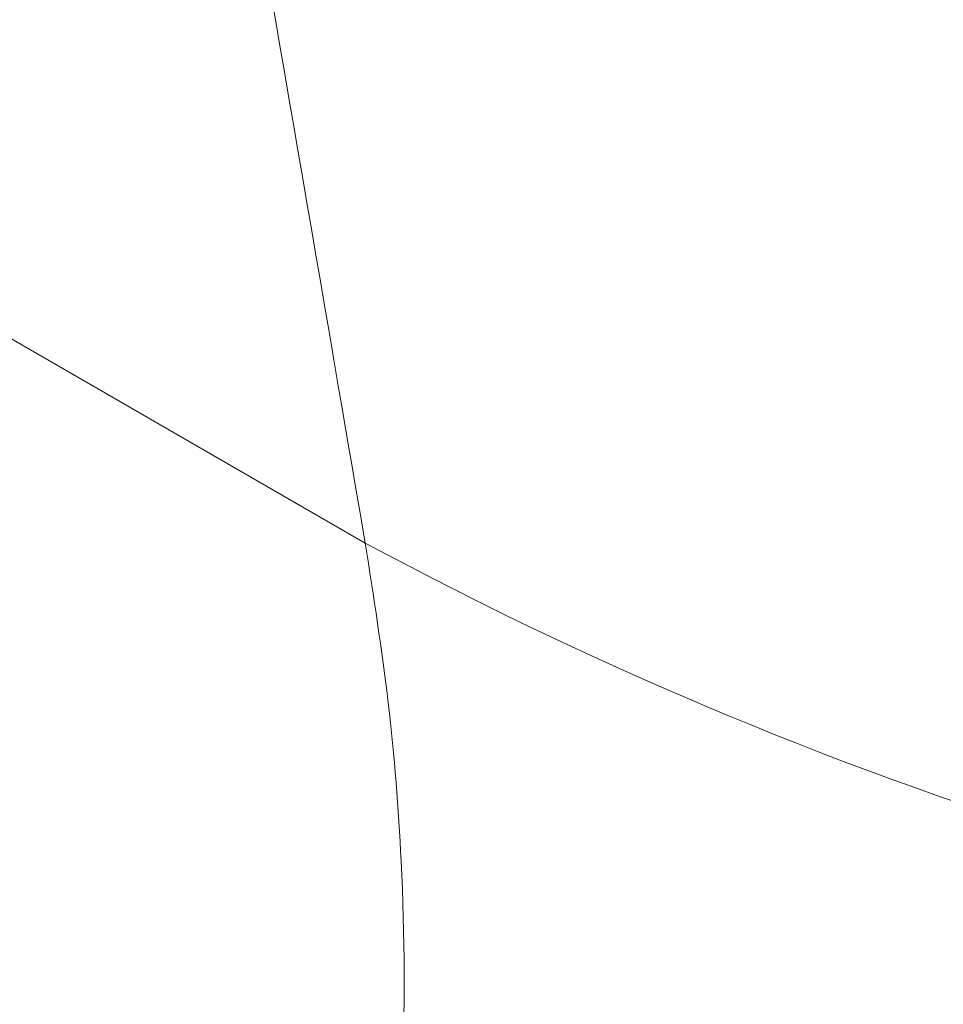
# Model space of a CAD drawing. Header units: millimetres. Extents: x 8 to 587, y 12 to 540.
# Tile 80 of 256: x 532.123 to 532.616, y 122.664 to 123.189. Entities that reach past the tile are written whole.
import ezdxf

# ---------------------------------------------------------------- set-up
doc = ezdxf.new("R2010")
doc.units = ezdxf.units.MM

msp = doc.modelspace()

# ---------------------------------------------------------------- linework, layer by layer
at = {"color": 252, "linetype": 'Continuous', "lineweight": 0}
msp.add_line((532.30722, 122.90999), (521.08296, 129.38962), dxfattribs=at)
msp.add_arc((533.31953, 124.78891), 2.13427, 241.68551, 264.66081, dxfattribs=at)
for points, knots in [([(532.30722, 122.90999), (532.25616, 123.20783), (532.15404, 123.8035), (531.99409, 124.69175), (531.82916, 125.57626), (531.65877, 126.4566), (531.48306, 127.33285), (531.30197, 128.20501), (531.11553, 129.07304), (530.92373, 129.93691), (530.7184, 130.83234), (530.49862, 131.75852), (530.2901, 132.60887), (530.156, 133.1371), (530.10236, 133.34842)], [0, 0, 0, 0, 0.08326, 0.166521, 0.249782, 0.333084, 0.416387, 0.49969, 0.583053, 0.666418, 0.749781, 0.84361, 0.937439, 1, 1, 1, 1]), ([(530.88525, 133.11667), (530.95739, 132.83497), (531.10166, 132.27157), (531.31139, 131.42074), (531.51624, 130.56566), (531.71572, 129.70594), (531.90996, 128.84172), (532.09896, 127.97279), (532.2827, 127.0992), (532.46118, 126.22097), (532.63436, 125.33836), (532.80212, 124.45132), (532.96493, 123.56026), (533.06893, 122.96269), (533.12093, 122.6639)], [0, 0, 0, 0, 0.083256, 0.166514, 0.24977, 0.333057, 0.416345, 0.499632, 0.583011, 0.666391, 0.74977, 0.83318, 0.91659, 1, 1, 1, 1]), ([(526.09304, 122.37893), (526.18572, 122.32652), (526.3711, 122.22169), (526.65391, 122.07631), (526.93987, 121.93989), (527.22982, 121.81318), (527.52344, 121.69631), (527.81913, 121.59033), (528.11579, 121.49578), (528.39812, 121.41718), (528.66693, 121.35262), (528.92162, 121.30072), (529.17664, 121.25845), (529.43138, 121.2264), (529.67596, 121.20593), (529.91009, 121.19622), (530.13336, 121.19654), (530.35432, 121.20714), (530.57199, 121.22869), (530.77352, 121.25999), (530.9589, 121.29947), (531.12818, 121.34553), (531.27943, 121.39681), (531.41324, 121.45129), (531.53051, 121.50689), (531.64293, 121.56887), (531.75075, 121.63797), (531.85309, 121.71481), (531.94893, 121.79974), (532.03647, 121.89207), (532.11457, 121.99166), (532.17826, 122.09238), (532.22865, 122.19276), (532.26739, 122.29132), (532.29764, 122.39564), (532.31829, 122.50568), (532.32871, 122.62106), (532.32817, 122.72784), (532.32059, 122.82436), (532.31168, 122.88145), (532.30722, 122.90999)], [0, 0, 0, 0, 0.039521, 0.079055, 0.118588, 0.158108, 0.197923, 0.237738, 0.277003, 0.316268, 0.349653, 0.383063, 0.416475, 0.449875, 0.483252, 0.512936, 0.542654, 0.572374, 0.602075, 0.631743, 0.656419, 0.681104, 0.705776, 0.724684, 0.74361, 0.762531, 0.781434, 0.800834, 0.820289, 0.83975, 0.859182, 0.878562, 0.89461, 0.910672, 0.926717, 0.9434, 0.960104, 0.976786, 0.988393, 1, 1, 1, 1])]:
    msp.add_open_spline(points, degree=3, knots=knots, dxfattribs=at)

doc.saveas('drawing.dxf')
